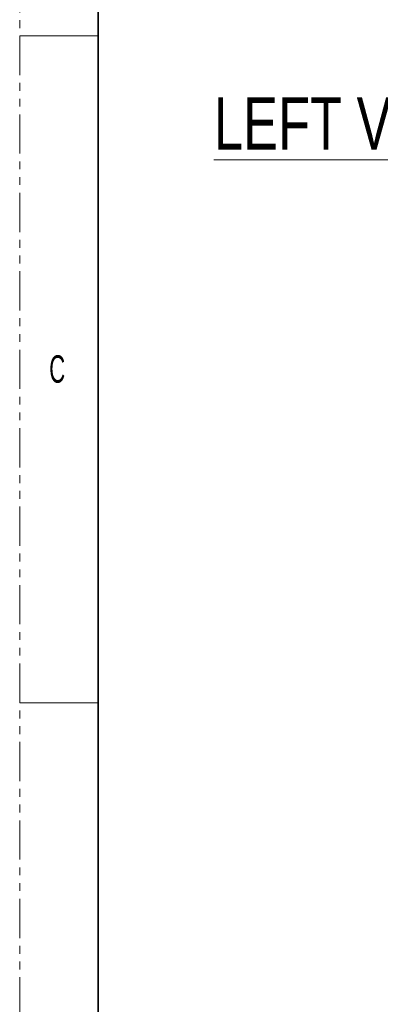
# Model space of a CAD drawing. Header units: millimetres. Extents: x 0 to 1118, y 0 to 864.
# Tile 2 of 256: x 0 to 58, y 167 to 326. Entities that reach past the tile are written whole.
import ezdxf

# ---------------------------------------------------------------- set-up
doc = ezdxf.new("R2010")
doc.units = ezdxf.units.MM
doc.linetypes.add('PHANTOM', pattern=[12.7, 6.35, -1.27, 1.27, -1.27, 1.27, -1.27])
doc.styles.add('SLDTEXTSTYLE3', font='TXT', dxfattribs={"width": 0.75})
doc.styles.add('SLDTEXTSTYLE4', font='TXT', dxfattribs={"width": 0.6})

msp = doc.modelspace()

# ---------------------------------------------------------------- linework, layer by layer
at = {"color": 7, "linetype": 'PHANTOM', "lineweight": 18}
msp.add_line((0, 0), (0, 863.6), dxfattribs=at)
at = {"color": 7, "linetype": 'Continuous', "lineweight": 35}
msp.add_line((12.7, 838.2), (12.7, 25.4), dxfattribs=at)
at = {"color": 7, "linetype": 'Continuous', "lineweight": 18}
for p, q in [((0, 323.85), (12.7, 323.85)), ((0, 215.9), (12.7, 215.9))]:
    msp.add_line(p, q, dxfattribs=at)

# ---------------------------------------------------------------- texts
at = {"color": 7, "linetype": 'Continuous', "lineweight": 0, "attachment_point": 1}
for s, insert, char_height, style in [('\\LLEFT VIEW', (31.4792, 313.9263), 8.466667, 'SLDTEXTSTYLE3'), ('C', (4.7942, 272.1477), 4.445, 'SLDTEXTSTYLE4')]:
    msp.add_mtext(s, dxfattribs=dict(at, insert=insert, char_height=char_height, style=style))

doc.saveas('drawing.dxf')
